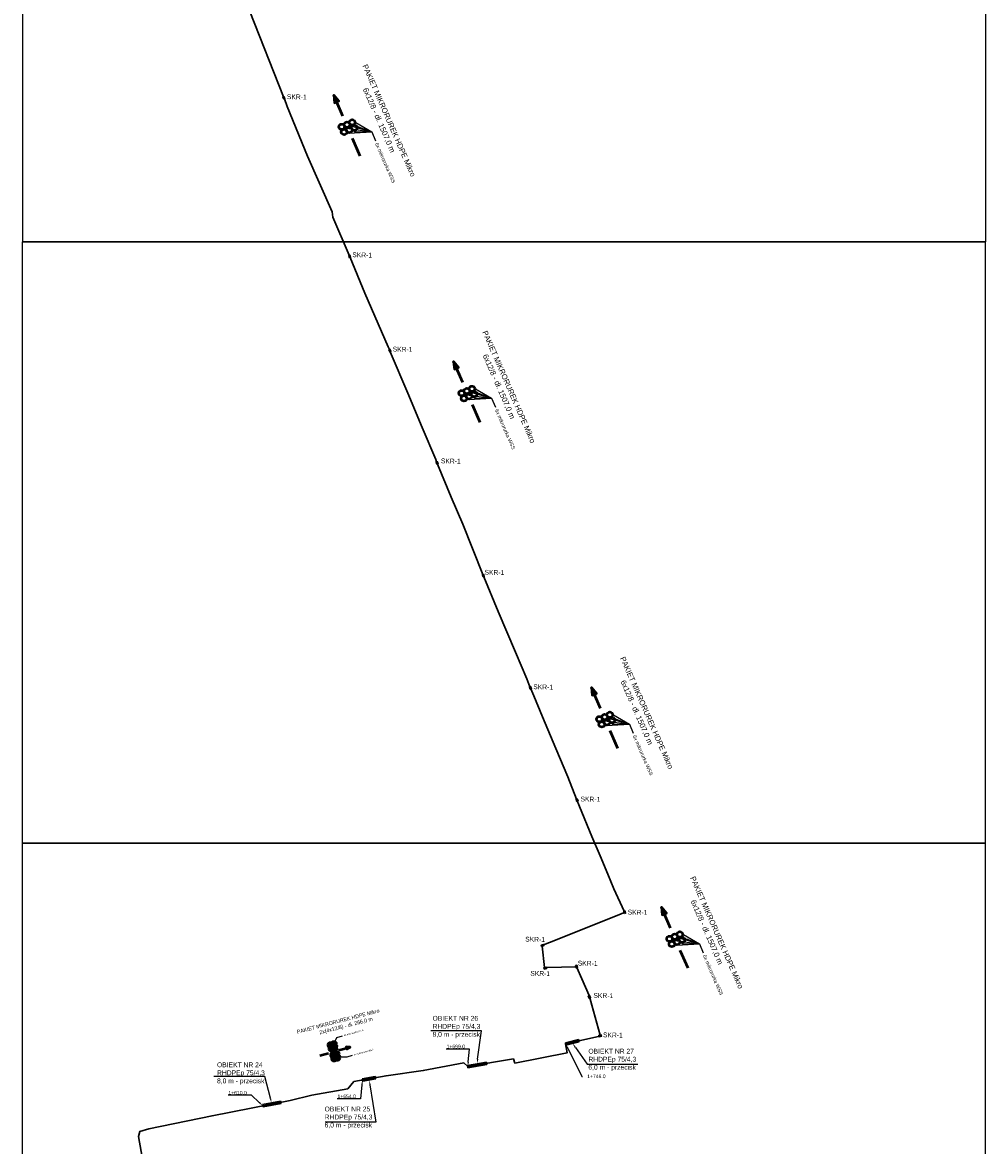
# Model space of a CAD drawing. Header units: millimetres. Extents: x 6424908 to 6427600, y 5873000 to 5879269.
# Tile 6 of 10: x 6427200 to 6427600, y 5874124 to 5874591. Entities that reach past the tile are written whole.
import ezdxf
from ezdxf import colors
from ezdxf.entities.mleader import LeaderData, LeaderLine
from ezdxf.math import Vec2, Vec3

# ---------------------------------------------------------------- set-up
doc = ezdxf.new("R2010")
doc.units = ezdxf.units.MM
doc.header["$LTSCALE"] = 0.5
doc.header["$XCLIPFRAME"] = 2
doc.layers.get('0').update_dxf_attribs({"linetype": 'CONTINUOUS'})
for name, color, linetype, lineweight in [('OBIEKTY', 5, 'CONTINUOUS', 30), ('OBIEKTY - OPIS', 170, 'CONTINUOUS', 30), ('RUROCIĄG', 30, 'CONTINUOUS', 30), ('RUROCIĄG - DZIERŻAWA', 5, 'CONTINUOUS', 30), ('STUDNIE', 30, 'CONTINUOUS', 30)]:
    doc.layers.add(name, color=color, linetype=linetype, lineweight=lineweight)
doc.layers.add('RASTER', color=252, linetype='CONTINUOUS')
doc.styles.add('1 500', font='calibri.ttf', dxfattribs={"height": 1.5})
picture_1 = doc.add_image_def('image6.tif', size_in_pixel=(13349, 9646))
picture_2 = doc.add_image_def('image16.tif', size_in_pixel=(13714, 10512))
picture_3 = doc.add_image_def('image17.tif', size_in_pixel=(14100, 10666))

# ---------------------------------------------------------------- blocks, each defined once
blk = doc.blocks.new('OBRYS STUDNI')
at = {"layer": 'STUDNIE', "color": 0}
blk.add_lwpolyline([(0, 0.6), (1, 0.6), (1, 0), (0, 0)], close=True, dxfattribs=at)
blk = doc.blocks.new('A$C0473530E')
at = {"lineweight": 50, "true_color": 0x010101}
h = blk.add_hatch(color=18, dxfattribs=at)
h.dxf.hatch_style = 1
h.paths.add_polyline_path([(54.53, 4.81), (48.33, 6.7), (54.53, 8.59), (54.53, 6.7)])
edge = h.paths.add_edge_path()
edge.add_line((67.36, 6.7), (48.33, 6.7))
edge.add_line((67.36, 6.7), (48.33, 6.7))
at = {"color": 18, "linetype": 'ByBlock', "lineweight": -2, "true_color": 0x010101}
blk.add_line((88.95, 23.43), (96.95, 23.43), dxfattribs=at)
for points in [[(76.42, 14.46), (88.95, 23.43)], [(77.9, 5.56), (88.95, 23.43)], [(78.04, 10.29), (88.95, 23.43)], [(80.67, 15.22), (88.95, 23.43)], [(82.37, 5.7), (88.95, 23.43)], [(82.71, 10.12), (88.95, 23.43)]]:
    blk.add_lwpolyline(points, dxfattribs=at)
at = {"color": 18, "lineweight": 50, "true_color": 0x010101}
for points in [[(67.44, 6.7), (48.33, 6.7), (54.53, 8.59), (54.53, 6.7)], [(60.5, 6.7), (48.33, 6.7), (54.53, 4.81), (54.53, 6.7)], [(103.65, 6.7), (87.57, 6.7)], [(103.65, 6.7), (88.2, 6.7)]]:
    blk.add_lwpolyline(points, dxfattribs=at)
at = {"color": 1, "lineweight": 50}
blk.add_circle((75.22, 11.67), 2.32, dxfattribs=at)
at = {"color": 34, "lineweight": 50, "true_color": 0x964b00}
blk.add_circle((75.22, 7.02), 2.32, dxfattribs=at)
at = {"color": 2, "lineweight": 50}
blk.add_circle((79.97, 11.61), 2.32, dxfattribs=at)
at = {"color": 5, "lineweight": 50}
blk.add_circle((75.1, 2.32), 2.32, dxfattribs=at)
at = {"color": 3, "lineweight": 50}
blk.add_circle((79.86, 2.38), 2.32, dxfattribs=at)
at = {"color": 18, "lineweight": 50, "true_color": 0x010101}
blk.add_circle((79.97, 6.97), 2.32, dxfattribs=at)
at = {"color": 18, "true_color": 0x010101}
for points in [[(77.46, 14.84), (75.65, 13.94), (77.07, 15.38)], [(78.3, 10.08), (76.77, 8.75), (77.79, 10.5)], [(80.91, 14.99), (79.25, 13.82), (80.44, 15.46)], [(83.02, 9.98), (81.87, 8.31), (82.41, 10.26)], [(78.18, 5.38), (76.84, 3.86), (77.61, 5.73)], [(82.68, 5.59), (81.67, 3.83), (82.06, 5.82)]]:
    blk.add_solid(points, dxfattribs=at)
at = {"color": 250, "ltscale": 0.3, "insert": (31.07, 42.75), "char_height": 4.5, "attachment_point": 1, "style": '1 500'}
blk.add_mtext_dynamic_manual_height_columns('\\pi4.4216;{\\fArial Narrow|b0|i0|c0|p34;\\C18;\\c65793;PAKIET MIKRORUREK HDPE Mikro \\P\\pi22.432;\\fArial Narrow|b0|i0|c238|p34;6\\fArial Narrow|b0|i0|c0|p34;x1\\fArial Narrow|b0|i0|c238|p34;2\\fArial Narrow|b0|i0|c0|p34;/\\fArial Narrow|b0|i0|c238|p34;8\\fArial Narrow|b0|i0|c0|p34; \\fArial Narrow|b0|i0|c238|p34;- dł. 1507,0 m}', width=92.7347, gutter_width=7.5, heights=[0], dxfattribs=at)
at = {"color": 18, "true_color": 0x010101, "insert": (98.95, 24.96), "char_height": 3, "attachment_point": 1}
blk.add_mtext('{\\fArial|b0|i0|c238|p34;6\\fArial|b0|i0|c0|p34;x mikrorurka WSS}', dxfattribs=at)
blk = doc.blocks.new('erdtfgyuhijop')
h = blk.add_hatch(color=7)
h.dxf.hatch_style = 1
h.paths.add_polyline_path([(6427332.65, 5874106.77, 1), (6427332.38, 5874106.75, 1)])
h.paths.add_polyline_path([(6427332.58, 5874106.76, -1), (6427332.45, 5874106.75, -1)], flags=16)
h = blk.add_hatch(color=32)
h.dxf.hatch_style = 1
h.paths.add_polyline_path([(6427332.58, 5874106.76, 1), (6427332.45, 5874106.75, 1)])
at = {"lineweight": 50, "true_color": 0x010101}
h = blk.add_hatch(color=18, dxfattribs=at)
h.dxf.hatch_style = 1
h.paths.add_polyline_path([(6427343.52, 5874101.33), (6427346.77, 5874102.34), (6427343.51, 5874103.32), (6427343.52, 5874102.2)])
edge = h.paths.add_edge_path()
edge.add_line((6427333.76, 5874101.88), (6427346.77, 5874102.34))
edge.add_line((6427333.76, 5874101.88), (6427346.77, 5874102.34))
at = {"color": 250, "lineweight": 50}
for points in [[(6427329.71, 5874108), (6427329.75, 5874105.22, 0.414214), (6427331.49, 5874103.52), (6427334.28, 5874103.56, 0.414214), (6427335.98, 5874105.3), (6427335.94, 5874108.09, 0.414214), (6427334.2, 5874109.78), (6427331.41, 5874109.74, 0.414214)], [(6427329.71, 5874099.41), (6427329.74, 5874096.63, 0.414214), (6427331.49, 5874094.93), (6427334.27, 5874094.97, 0.414214), (6427335.97, 5874096.71), (6427335.93, 5874099.5, 0.414214), (6427334.19, 5874101.19), (6427331.4, 5874101.15, 0.414214)]]:
    blk.add_lwpolyline(points, format="xyb", close=True, dxfattribs=at)
at = {"color": 18, "lineweight": 50, "true_color": 0x010101}
for points in [[(6427320.48, 5874102.12), (6427328.01, 5874102.12)], [(6427336.72, 5874102.32), (6427346.77, 5874102.34), (6427343.51, 5874103.32), (6427343.51, 5874102.32)], [(6427336.72, 5874102.32), (6427346.77, 5874102.34), (6427343.52, 5874101.33), (6427343.51, 5874102.32)]]:
    blk.add_lwpolyline(points, dxfattribs=at)
at = {"color": 1, "lineweight": 100}
for centre in [(6427331.43, 5874108.03), (6427331.42, 5874099.44)]:
    blk.add_circle(centre, 1.39, dxfattribs=at)
at = {"color": 5, "lineweight": 100}
for centre in [(6427331.47, 5874105.24), (6427331.46, 5874096.65)]:
    blk.add_circle(centre, 1.39, dxfattribs=at)
for radius in [0.135, 0.0675]:
    blk.add_circle((6427332.51, 5874106.76), radius)
at = {"color": 2, "lineweight": 100}
for centre in [(6427334.22, 5874108.06), (6427334.21, 5874099.47)]:
    blk.add_circle(centre, 1.39, dxfattribs=at)
at = {"color": 3, "lineweight": 100}
for centre in [(6427334.26, 5874105.28), (6427334.25, 5874096.69)]:
    blk.add_circle(centre, 1.39, dxfattribs=at)
at = {"color": 250, "ltscale": 0.3, "insert": (6427307.13, 5874127.41), "char_height": 3.15, "attachment_point": 1, "rotation": 359.84938, "style": '1 500'}
blk.add_mtext_dynamic_manual_height_columns('\\A1;{\\fArial Narrow|b0|i0|c0|p34;\\C18;\\c65793;PAKIET MIKRORUREK HDPE Mikro \\fArial Narrow|b0|i0|c238|p34;\\P  \\C250;             2x(\\fArial Narrow|b0|i0|c0|p34;4x12/8\\fArial Narrow|b0|i0|c238|p34;)\\fArial Narrow|b0|i0|c0|p34; - dł. \\fArial Narrow|b0|i0|c238|p34;266\\fArial Narrow|b0|i0|c0|p34;,0 m}', width=92.7347, gutter_width=7.5, heights=[0], dxfattribs=at)
at = {"color": 18, "true_color": 0x010101}
ml = blk.add_multileader_mtext('Standard', dxfattribs=at)
ml.set_content('{\\fArial|b0|i0|c0|p34;4x mikrorurka WSS}', color=(1, 1, 1))
ml.set_leader_properties()
ml.build(insert=Vec2(0, 0))
ml.multileader.update_dxf_attribs({"text_top_attachment_type": 0, "text_bottom_attachment_type": 0, "arrow_head_size": 1.2})
ctx = ml.context
ctx.base_point, ctx.char_height, ctx.arrow_head_size, ctx.landing_gap_size, ctx.plane_origin, ctx.plane_x_axis, ctx.plane_y_axis = Vec3(6427342.84, 5874112.99), 1.4, 1.2, 1.2, Vec3(6427335.39, 5874109.39), Vec3(0.999906, 0.013723), Vec3(-0.013723, 0.999906)
notes = []
notes.append((ctx, [(0, (1, 1, 0), (6427338.04, 5874112.92), (0.999906, 0.013723), 4.8, [(4, [(6427331.72, 5874109.39), (6427334.1, 5874109.45), (6427335.28, 5874106.22), (6427332.46, 5874106.22)], 256, [])])]))
ctx.mtext.insert, ctx.mtext.text_direction, ctx.mtext.rotation, ctx.mtext.flow_direction = Vec3(6427344.03, 5874113.72), Vec3(0.999906, 0.013723), 0.013723, 5
ml = blk.add_multileader_mtext('Standard', dxfattribs=at)
ml.set_content('{\\fArial|b0|i0|c0|p34;4x mikrorurka WSS}', color=(1, 1, 1))
ml.set_leader_properties()
ml.build(insert=Vec2(0, 0))
ml.multileader.update_dxf_attribs({"text_top_attachment_type": 0, "text_bottom_attachment_type": 0, "arrow_head_size": 1.2})
ctx = ml.context
ctx.base_point, ctx.char_height, ctx.arrow_head_size, ctx.landing_gap_size, ctx.plane_origin, ctx.plane_x_axis, ctx.plane_y_axis = Vec3(6427346.94, 5874095.26), 1.4, 1.2, 1.2, Vec3(6427335.38, 5874100.8), Vec3(0.999906, 0.013723), Vec3(-0.013723, 0.999906)
notes.append((ctx, [(0, (1, 1, 0), (6427342.14, 5874095.2), (0.999906, 0.013723), 4.8, [(4, [(6427331.71, 5874100.8), (6427334.09, 5874100.86), (6427335.27, 5874097.63), (6427332.45, 5874097.63)], 256, [])])]))
ctx.mtext.insert, ctx.mtext.text_direction, ctx.mtext.rotation, ctx.mtext.flow_direction = Vec3(6427348.13, 5874095.99), Vec3(0.999906, 0.013723), 0.013723, 5
for ctx, leaders in notes:
    for number, flags, end, landing, length, lines in leaders:
        leader = LeaderData()
        leader.index, (leader.has_last_leader_line, leader.has_dogleg_vector, leader.attachment_direction) = number, flags
        leader.last_leader_point, leader.dogleg_vector, leader.dogleg_length = Vec3(end), Vec3(landing), length
        for number, points, colour, breaks in lines:
            line = LeaderLine()
            line.index, line.vertices, line.color, line.breaks = number, Vec3.list(points), colors.encode_raw_color(colour), breaks
            leader.lines.append(line)
        ctx.leaders.append(leader)

msp = doc.modelspace()

# ---------------------------------------------------------------- linework, layer by layer
at = {"layer": 'OBIEKTY'}
for p, q in [((6427425.62, 5874166.91), (6427431.12, 5874168.21)), ((6427425.62, 5874166.91), (6427425.85, 5874165.94)), ((6427425.85, 5874165.94), (6427431.34, 5874167.24)), ((6427431.12, 5874168.21), (6427431.34, 5874167.24)), ((6427392.76, 5874158.83), (6427384.95, 5874157.52)), ((6427384.95, 5874157.52), (6427385.12, 5874156.53)), ((6427392.93, 5874157.85), (6427385.12, 5874156.53)), ((6427392.76, 5874158.83), (6427392.93, 5874157.85)), ((6427341.2, 5874151.96), (6427346.62, 5874152.93)), ((6427341.2, 5874151.96), (6427341.38, 5874150.98)), ((6427341.38, 5874150.98), (6427346.8, 5874151.94)), ((6427346.62, 5874152.93), (6427346.8, 5874151.94)), ((6427307.25, 5874142.71), (6427299.77, 5874141.23)), ((6427299.77, 5874141.23), (6427299.97, 5874140.25)), ((6427307.44, 5874141.73), (6427299.97, 5874140.25)), ((6427307.25, 5874142.71), (6427307.44, 5874141.73))]:
    msp.add_line(p, q, dxfattribs=at)
at = {"layer": 'RUROCIĄG', "linetype": 'Continuous', "flags": 128}
msp.add_lwpolyline([(6427252.85, 5874102.36), (6427248.24, 5874127.95), (6427248.24, 5874127.95), (6427248.84, 5874130.06), (6427252.52, 5874131.19), (6427278.81, 5874136.56), (6427311.21, 5874142.99), (6427320.18, 5874145.08), (6427335.18, 5874147.71), (6427337.73, 5874150.83), (6427351.07, 5874153.21), (6427366.54, 5874155.33), (6427383.37, 5874158.53), (6427385.03, 5874157.02), (6427404.02, 5874160.22), (6427404.62, 5874158.46), (6427426.29, 5874162.67), (6427425.61, 5874166.41), (6427436.21, 5874168.88), (6427439.41, 5874169.51), (6427440.05, 5874169.75), (6427440.05, 5874169.75)], dxfattribs=at)
at = {"layer": 'RUROCIĄG - DZIERŻAWA', "ltscale": 0.3}
msp.add_lwpolyline([(6427440.05, 5874169.75), (6427440, 5874170.09), (6427436.6, 5874182.53), (6427435.78, 5874185.54), (6427435.42, 5874186.47), (6427432.45, 5874193.42), (6427430.43, 5874198.13), (6427429.97, 5874198.47), (6427424.04, 5874198.31), (6427417.72, 5874198.13), (6427416.91, 5874198.16), (6427416.02, 5874207.05), (6427416.56, 5874207.57), (6427421.44, 5874209.52), (6427436.31, 5874215.44), (6427448.53, 5874220.37), (6427450.02, 5874220.97), (6427450.08, 5874221.57), (6427445.8, 5874230.91), (6427443.25, 5874236.91), (6427440.03, 5874244.5), (6427436.6, 5874252.59), (6427431.5, 5874265.08), (6427430.28, 5874268.11), (6427426.56, 5874277.36), (6427421.64, 5874289.06), (6427416.09, 5874302.31), (6427412.44, 5874310.95), (6427411.25, 5874313.86), (6427410.88, 5874314.79), (6427409.56, 5874318.03), (6427404.9, 5874329.16), (6427397.74, 5874346.08), (6427391.69, 5874360.47), (6427391.3, 5874361.39), (6427382.97, 5874382.26), (6427378.2, 5874393.52), (6427372.48, 5874407.29), (6427372.09, 5874408.22), (6427371.72, 5874409.12), (6427366.04, 5874422.39), (6427360.13, 5874436.7), (6427352.86, 5874453.94), (6427352.47, 5874454.87), (6427351.98, 5874456.02), (6427342.32, 5874478.28), (6427336.18, 5874493.05), (6427336.18, 5874493.05), (6427336.18, 5874493.05), (6427335.81, 5874493.98), (6427328.94, 5874509.86), (6427328.94, 5874509.86), (6427328.75, 5874512.02), (6427318.48, 5874535.13), (6427310.06, 5874555.77), (6427308.82, 5874558.91), (6427308.45, 5874559.84), (6427294.5, 5874595.19)], dxfattribs=at)
for points in [[(6427308.55, 5874558.81), (6427308.19, 5874559.74), (6427308.66, 5874559.92), (6427309.02, 5874558.99)], [(6427335.91, 5874492.95), (6427335.56, 5874493.88), (6427336.02, 5874494.06), (6427336.38, 5874493.13)], [(6427352.61, 5874453.84), (6427352.25, 5874454.78), (6427352.72, 5874454.96), (6427353.08, 5874454.02)], [(6427372.21, 5874407.2), (6427371.88, 5874408.14), (6427372.35, 5874408.31), (6427372.68, 5874407.36)], [(6427391.43, 5874360.38), (6427391.1, 5874361.32), (6427391.57, 5874361.49), (6427391.9, 5874360.54)], [(6427411, 5874313.78), (6427410.67, 5874314.72), (6427411.15, 5874314.89), (6427411.48, 5874313.94)], [(6427430.4, 5874267.09), (6427430.07, 5874268.04), (6427430.54, 5874268.2), (6427430.87, 5874267.26)], [(6427450.17, 5874220.54), (6427449.84, 5874221.49), (6427450.31, 5874221.65), (6427450.64, 5874220.71)], [(6427415.55, 5874207.4), (6427416.47, 5874207.78), (6427416.67, 5874207.32), (6427415.74, 5874206.94)]]:
    msp.add_lwpolyline(points, close=True, dxfattribs=at)

# ---------------------------------------------------------------- block references
for name, p, xscale, yscale, zscale, rotation in [('A$C0473530E', (6427316.59, 5874581.3), 0.4999999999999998, 0.4999999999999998, 0.4999999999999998, 293.5797507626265), ('A$C0473530E', (6427366.4, 5874470.66), 0.4999999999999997, 0.4999999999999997, 0.4999999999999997, 293.5797507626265), ('A$C0473530E', (6427423.66, 5874335.27), 0.4999999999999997, 0.4999999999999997, 0.4999999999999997, 293.5797507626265), ('A$C0473530E', (6427452.77, 5874244.03), 0.4999999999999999, 0.4999999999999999, 0.4999999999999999, 293.5797507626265), ('erdtfgyuhijop', (4069328.71, 2214415.54), 0.4999999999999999, 0.4999999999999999, 0.4999999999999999, 14.78105601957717)]:
    msp.add_blockref(name, p, dxfattribs=dict(xscale=xscale, yscale=yscale, zscale=zscale, rotation=rotation))
at = {"layer": 'RUROCIĄG - DZIERŻAWA'}
for p, rotation in [((6427416.81, 5874197.54), 9.212027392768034), ((6427429.81, 5874198.97), 288.9470596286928), ((6427435.13, 5874186.36), 290.4958296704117), ((6427439.62, 5874169.42), 10.04786853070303)]:
    msp.add_blockref('OBRYS STUDNI', p, dxfattribs=dict(at, rotation=rotation))

# ---------------------------------------------------------------- texts
at = {"layer": 'OBIEKTY - OPIS', "char_height": 2, "attachment_point": 1}
for s, insert in [('{\\fArial|b0|i0|c0|p34;OBIEKT NR \\fArial|b0|i0|c238|p34;26\\P\\fArial|b0|i0|c0|p34;RHDPEp \\fArial|b0|i0|c238|p34;75\\fArial|b0|i0|c0|p34;/\\fArial|b0|i0|c238|p34;4\\fArial|b0|i0|c0|p34;,3}\\P{\\fArial|b0|i0|c238|p34;8\\fArial|b0|i0|c0|p34;,0 m - prze\\fArial|b0|i0|c238|p34;cisk}', (6427370.4, 5874178.07)), ('{\\fArial|b0|i0|c0|p34;OBIEKT NR \\fArial|b0|i0|c238|p34;27\\P\\fArial|b0|i0|c0|p34;RHDPEp \\fArial|b0|i0|c238|p34;75\\fArial|b0|i0|c0|p34;/\\fArial|b0|i0|c238|p34;4\\fArial|b0|i0|c0|p34;,3}\\P{\\fArial|b0|i0|c238|p34;6\\fArial|b0|i0|c0|p34;,0 m - prze\\fArial|b0|i0|c238|p34;cisk}', (6427435.16, 5874164.41)), ('{\\fArial|b0|i0|c0|p34;OBIEKT NR \\fArial|b0|i0|c238|p34;24\\P\\fArial|b0|i0|c0|p34;RHDPEp \\fArial|b0|i0|c238|p34;75\\fArial|b0|i0|c0|p34;/\\fArial|b0|i0|c238|p34;4\\fArial|b0|i0|c0|p34;,3}\\P{\\fArial|b0|i0|c238|p34;8\\fArial|b0|i0|c0|p34;,0 m - prze\\fArial|b0|i0|c238|p34;cisk}', (6427280.85, 5874158.75)), ('{\\fArial|b0|i0|c0|p34;OBIEKT NR \\fArial|b0|i0|c238|p34;25\\P\\fArial|b0|i0|c0|p34;RHDPEp \\fArial|b0|i0|c238|p34;75\\fArial|b0|i0|c0|p34;/\\fArial|b0|i0|c238|p34;4\\fArial|b0|i0|c0|p34;,3}\\P{\\fArial|b0|i0|c238|p34;6\\fArial|b0|i0|c0|p34;,0 m - prze\\fArial|b0|i0|c238|p34;cisk}', (6427325.56, 5874140.39))]:
    msp.add_mtext_dynamic_manual_height_columns(s, width=60.6925, gutter_width=12.5, heights=[0], dxfattribs=dict(at, insert=insert))
at = {"layer": 'RUROCIĄG - DZIERŻAWA', "char_height": 2, "attachment_point": 1, "rotation": 358.9398}
for insert in [(6427309.9, 5874560.86), (6427337.08, 5874495.19), (6427353.86, 5874456.03), (6427373.9, 5874409.6), (6427392.03, 5874363.33), (6427412.28, 5874315.77), (6427431.91, 5874269.16), (6427451.49, 5874222.19), (6427408.92, 5874210.95), (6427430.77, 5874200.99), (6427411.06, 5874196.77), (6427437.27, 5874187.58), (6427441.25, 5874171.2)]:
    msp.add_mtext_dynamic_manual_height_columns('{\\fArial|b0|i0|c238|p34;SKR-1}', width=2.9514, gutter_width=12.5, heights=[0], dxfattribs=dict(at, insert=insert))

# ---------------------------------------------------------------- pictures from other files: only their frames are drawn
at = {"layer": 'RASTER'}
image = msp.add_image(picture_2, insert=(6427189.08, 5874438.03), size_in_units=(435.42, 333.76), dxfattribs=at)
image.set_boundary_path([(348.96, 701.83), (12948, 8574.3)])
image = msp.add_image(picture_3, insert=(6427188.33, 5874189.12), size_in_units=(447.68, 338.65), dxfattribs=at)
image.set_boundary_path([(369.5, 888.5), (12967.1, 8759.97)])
image = msp.add_image(picture_1, insert=(6427188.42, 5873964.67), size_in_units=(423.83, 306.26), dxfattribs=at)
image.set_boundary_path([(364.25, 658.85), (12962.7, 8532.87)])
image.dxf.flags = 5

# ---------------------------------------------------------------- leaders
at = {"layer": 'OBIEKTY - OPIS', "lineweight": 30}
ml = msp.add_multileader_mtext('Standard', dxfattribs=at)
ml.set_content('', color=256)
ml.set_leader_properties()
ml.build(insert=Vec2(0, 0))
ml.multileader.update_dxf_attribs({"text_top_attachment_type": 0, "text_bottom_attachment_type": 0, "dogleg_length": 24.79, "arrow_head_size": 2})
ctx = ml.context
ctx.base_point, ctx.arrow_head_size, ctx.plane_origin = Vec3(6427365.66, 5874171.83), 2, Vec3(6427419.94, 5874164.51)
ctx.text_align_type = 2
notes = []
notes.append((ctx, [(1, (1, 1, 0), (6427390.78, 5874171.83), (-1, 0), 21.12, [(0, [(6427388.86, 5874158.18)], 256, [])])]))
ctx.mtext.insert, ctx.mtext.text_direction, ctx.mtext.alignment, ctx.mtext.flow_direction, ctx.mtext.extrusion = Vec3(6427367.66, 5874173.83), Vec3(-1, 0), 3, 5, Vec3(0, 0, -1)
at = {"layer": 'OBIEKTY - OPIS', "linetype": 'ByBlock', "lineweight": 30}
ml = msp.add_multileader_mtext('Standard', dxfattribs=at)
ml.set_content('{\\fArial|b0|i0|c238|p39;1+699.0}', color=5)
ml.set_leader_properties()
ml.build(insert=Vec2(0, 0))
ml.multileader.update_dxf_attribs({"text_right_attachment_type": 6, "text_top_attachment_type": 0, "text_bottom_attachment_type": 0, "dogleg_length": 0.247, "arrow_head_size": 2})
ctx = ml.context
ctx.base_point, ctx.char_height, ctx.arrow_head_size, ctx.plane_origin = Vec3(6427374.26, 5874165.34), 1.5, 2, Vec3(6427406.85, 5874188.64)
ctx.right_attachment, ctx.attachment_type = 6, 2
notes.append((ctx, [(0, (1, 1, 0), (6427385.81, 5874164.3), (-1, 0), 0.247, [(0, [(6427385.03, 5874157.02)], 256, [])])]))
ctx.mtext.insert, ctx.mtext.flow_direction = Vec3(6427376.26, 5874166.1), 5
ml = msp.add_multileader_mtext('Standard', dxfattribs=at)
ml.set_content('{\\fArial|b0|i0|c238|p39;1+746.0}', color=5)
ml.set_leader_properties()
ml.build(insert=Vec2(0, 0))
ml.multileader.update_dxf_attribs({"text_right_attachment_type": 6, "text_top_attachment_type": 0, "text_bottom_attachment_type": 0, "dogleg_length": 0.247, "arrow_head_size": 2})
ctx = ml.context
ctx.base_point, ctx.char_height, ctx.arrow_head_size, ctx.plane_origin = Vec3(6427432.67, 5874152.95), 1.5, 2, Vec3(6427447.51, 5874198.06)
ctx.right_attachment, ctx.attachment_type = 6, 2
notes.append((ctx, [(1, (1, 1, 0), (6427432.42, 5874152.95), (1, 0), 0.247, [(0, [(6427425.69, 5874166.44)], 256, [])])]))
ctx.mtext.insert, ctx.mtext.flow_direction = Vec3(6427434.67, 5874153.72), 5
at = {"layer": 'OBIEKTY - OPIS', "lineweight": 30}
ml = msp.add_multileader_mtext('Standard', dxfattribs=at)
ml.set_content('', color=256)
ml.set_leader_properties()
ml.build(insert=Vec2(0, 0))
ml.multileader.update_dxf_attribs({"text_top_attachment_type": 0, "text_bottom_attachment_type": 0, "dogleg_length": 24.79, "arrow_head_size": 2})
ctx = ml.context
ctx.base_point, ctx.arrow_head_size, ctx.plane_origin = Vec3(6427455.71, 5874158.03), 2, Vec3(6427461.85, 5874155.62)
notes.append((ctx, [(0, (1, 1, 0), (6427434.59, 5874158.03), (1, 0), 21.12, [(0, [(6427428.6, 5874166.59)], 256, [])])]))
ctx.mtext.insert, ctx.mtext.text_direction, ctx.mtext.flow_direction, ctx.mtext.extrusion = Vec3(6427457.71, 5874160.03), Vec3(-1, 0), 5, Vec3(0, 0, -1)
ml = msp.add_multileader_mtext('Standard', dxfattribs=at)
ml.set_content('', color=256)
ml.set_leader_properties()
ml.build(insert=Vec2(0, 0))
ml.multileader.update_dxf_attribs({"text_top_attachment_type": 0, "text_bottom_attachment_type": 0, "dogleg_length": 24.79, "arrow_head_size": 2})
ctx = ml.context
ctx.base_point, ctx.arrow_head_size, ctx.plane_origin = Vec3(6427275.56, 5874152.83), 2, Vec3(6427334.59, 5874148.31)
ctx.text_align_type = 2
notes.append((ctx, [(1, (1, 1, 0), (6427300.68, 5874152.83), (-1, 0), 21.12, [(0, [(6427303.51, 5874141.97)], 256, [])])]))
ctx.mtext.insert, ctx.mtext.text_direction, ctx.mtext.alignment, ctx.mtext.flow_direction, ctx.mtext.extrusion = Vec3(6427277.56, 5874154.83), Vec3(-1, 0), 3, 5, Vec3(0, 0, -1)
ml = msp.add_multileader_mtext('Standard', dxfattribs=at)
ml.set_content('', color=256)
ml.set_leader_properties()
ml.build(insert=Vec2(0, 0))
ml.multileader.update_dxf_attribs({"text_top_attachment_type": 0, "text_bottom_attachment_type": 0, "dogleg_length": 24.79, "arrow_head_size": 2})
ctx = ml.context
ctx.base_point, ctx.arrow_head_size, ctx.plane_origin = Vec3(6427321.73, 5874133.94), 2, Vec3(6427375.17, 5874157.8)
ctx.text_align_type = 2
notes.append((ctx, [(1, (1, 1, 0), (6427346.85, 5874133.94), (-1, 0), 21.12, [(0, [(6427344.09, 5874151.46)], 256, [])])]))
ctx.mtext.insert, ctx.mtext.text_direction, ctx.mtext.alignment, ctx.mtext.flow_direction, ctx.mtext.extrusion = Vec3(6427323.73, 5874135.94), Vec3(-1, 0), 3, 5, Vec3(0, 0, -1)
at = {"layer": 'OBIEKTY - OPIS', "linetype": 'ByBlock', "lineweight": 30}
ml = msp.add_multileader_mtext('Standard', dxfattribs=at)
ml.set_content('{\\fArial|b0|i0|c238|p39;1+654.0}', color=5)
ml.set_leader_properties()
ml.build(insert=Vec2(0, 0))
ml.multileader.update_dxf_attribs({"text_right_attachment_type": 6, "text_top_attachment_type": 0, "text_bottom_attachment_type": 0, "dogleg_length": 0.247, "arrow_head_size": 2})
ctx = ml.context
ctx.base_point, ctx.char_height, ctx.arrow_head_size, ctx.plane_origin = Vec3(6427328.92, 5874144.64), 1.5, 2, Vec3(6427363.11, 5874183.04)
ctx.right_attachment, ctx.attachment_type = 6, 2
notes.append((ctx, [(0, (1, 1, 0), (6427340.47, 5874143.6), (-1, 0), 0.247, [(0, [(6427341.29, 5874151.43)], 256, [])])]))
ctx.mtext.insert, ctx.mtext.flow_direction = Vec3(6427330.92, 5874145.4), 5
ml = msp.add_multileader_mtext('Standard', dxfattribs=at)
ml.set_content('{\\fArial|b0|i0|c238|p39;1+610.0}', color=5)
ml.set_leader_properties()
ml.build(insert=Vec2(0, 0))
ml.multileader.update_dxf_attribs({"text_right_attachment_type": 6, "text_top_attachment_type": 0, "text_bottom_attachment_type": 0, "dogleg_length": 0.247, "arrow_head_size": 2})
ctx = ml.context
ctx.base_point, ctx.char_height, ctx.arrow_head_size, ctx.plane_origin = Vec3(6427283.59, 5874146.13), 1.5, 2, Vec3(6427321.69, 5874172.35)
ctx.right_attachment, ctx.attachment_type = 6, 2
notes.append((ctx, [(0, (1, 1, 0), (6427295.14, 5874145.1), (-1, 0), 0.247, [(0, [(6427299.87, 5874140.74)], 256, [])])]))
ctx.mtext.insert, ctx.mtext.flow_direction = Vec3(6427285.59, 5874146.9), 5
for ctx, leaders in notes:
    for number, flags, end, landing, length, lines in leaders:
        leader = LeaderData()
        leader.index, (leader.has_last_leader_line, leader.has_dogleg_vector, leader.attachment_direction) = number, flags
        leader.last_leader_point, leader.dogleg_vector, leader.dogleg_length = Vec3(end), Vec3(landing), length
        for number, points, colour, breaks in lines:
            line = LeaderLine()
            line.index, line.vertices, line.color, line.breaks = number, Vec3.list(points), colors.encode_raw_color(colour), breaks
            leader.lines.append(line)
        ctx.leaders.append(leader)

doc.saveas('drawing.dxf')
